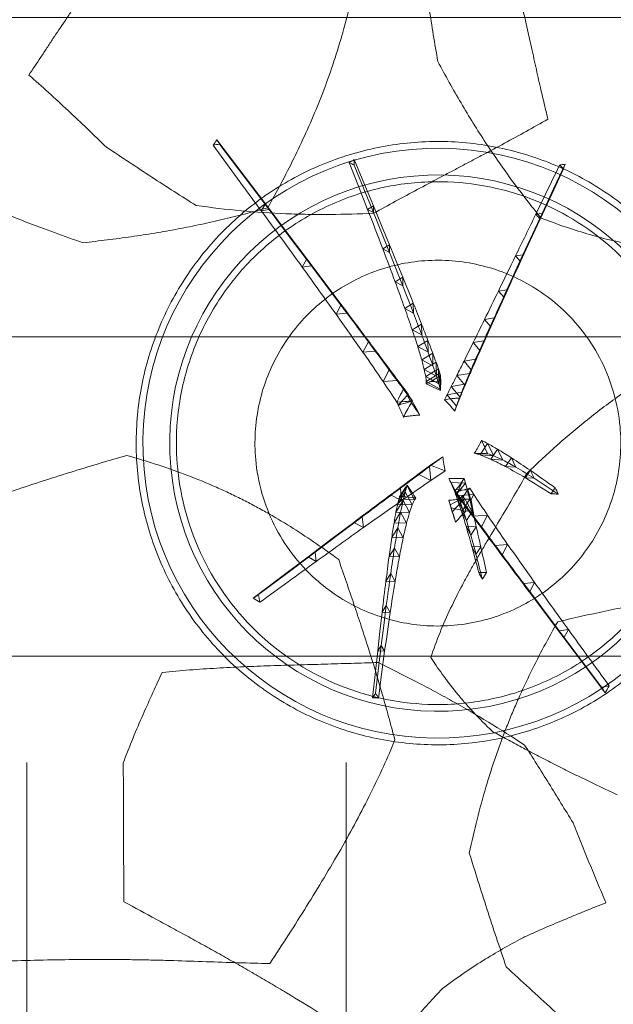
# Model space of a CAD drawing. Header units: millimetres. Extents: x 853417 to 929373, y -433185 to -369260.
# Tile 42 of 228: x 869029 to 869472, y -424711 to -423977. Entities that reach past the tile are written whole.
import ezdxf

# ---------------------------------------------------------------- set-up
doc = ezdxf.new("R2010")
doc.units = ezdxf.units.MM
doc.layers.add('I-FURN', color=7, linetype='Continuous', lineweight=9)
doc.layers.add('KOKO-FLOR-PATT', color=7, linetype='Continuous', lineweight=9)

# ---------------------------------------------------------------- blocks, each defined once
blk = doc.blocks.new('Furniture_Interior-Artwork-Decoration_Gotessons_Areca-Palm  - Default-V5-1 korrus_SA_kunstihanke plaan')
at = {"layer": 'I-FURN'}
for p, q in [((236.73, 142.26), (184.82, 109.84)), ((184.42, 115.66), (189.23, 112.21)), ((184.82, 109.84), (184.42, 115.66)), ((189.23, 112.21), (184.82, 109.84)), ((-79.73, 98.21), (-75.77, 104.02)), ((-75.77, 104.02), (-72.77, 98.48)), ((-72.77, 98.48), (-79.73, 98.21)), ((139.81, 89), (145.63, 85.04)), ((140.09, 82.04), (139.81, 89)), ((145.63, 85.04), (140.09, 82.04)), ((-57.73, 60.91), (-53.26, 67.74)), ((-53.26, 67.74), (-49.62, 61.06)), ((102.52, 67), (109.34, 62.53)), ((102.66, 58.89), (102.52, 67)), ((-181.67, 62.9), (-146.51, 55.5)), ((-49.62, 61.06), (-57.73, 60.91)), ((109.34, 62.53), (102.66, 58.89)), ((-151.04, 53.42), (-150.4, 58.55)), ((-146.51, 55.5), (-151.04, 53.42)), ((-150.4, 58.55), (-146.51, 55.5)), ((-122.6, 46.71), (-121.85, 52.67)), ((-121.85, 52.67), (-117.24, 49.11)), ((-117.24, 49.11), (-122.6, 46.71)), ((-99.98, 41.04), (-99.13, 47.83)), ((-99.13, 47.83), (-93.81, 43.75)), ((72.46, 49.58), (80.3, 44.6)), ((72.48, 40.33), (72.46, 49.58)), ((80.3, 44.6), (72.48, 40.33)), ((-93.81, 43.75), (-99.98, 41.04)), ((-82.01, 36.21), (-81.07, 43.82)), ((-75.04, 39.24), (-82.01, 36.21)), ((-81.07, 43.82), (-75.04, 39.24)), ((-68.02, 32.1), (-66.99, 40.53)), ((-66.99, 40.53), (-60.26, 35.45)), ((-57.43, 28.63), (-56.29, 37.88)), ((-56.29, 37.88), (-48.88, 32.29)), ((-40.31, 30.86), (-35.33, 38.7)), ((-35.33, 38.7), (-31.05, 30.88)), ((212.16, 43.61), (175.64, 32.42)), ((-60.26, 35.45), (-68.02, 32.1)), ((-48.88, 32.29), (-57.43, 28.63)), ((-49.65, 25.7), (-48.41, 35.77)), ((-40.33, 29.67), (-49.65, 25.7)), ((-48.41, 35.77), (-40.33, 29.67)), ((-44.15, 23.21), (-42.81, 34.1)), ((-42.81, 34.1), (-34.06, 27.51)), ((-40.55, 21.15), (-39.12, 32.86)), ((-31.05, 30.88), (-40.31, 30.86)), ((-39.12, 32.86), (-29.7, 25.77)), ((-37.01, 32.01), (-37.29, 29.79)), ((-36.11, 31.33), (-37.01, 32.01)), ((49.29, 26.15), (49.39, 36.53)), ((58.23, 31.04), (49.29, 26.15)), ((49.39, 36.53), (58.23, 31.04)), ((175.64, 32.42), (178.26, 36.59)), ((180.45, 31.97), (175.64, 32.42)), ((178.26, 36.59), (180.45, 31.97)), ((-34.06, 27.51), (-44.15, 23.21)), ((-29.7, 25.77), (-40.55, 21.15)), ((-29.7, 25.77), (-29.19, 25.52)), ((30.71, 26.51), (33.17, 27.73)), ((32.98, 16.22), (33.17, 27.73)), ((33.17, 27.73), (43, 21.71)), ((144.87, 23.13), (147.96, 27.94)), ((150.49, 22.65), (144.87, 23.13)), ((147.96, 27.94), (150.49, 22.65)), ((-39.32, 20.13), (-40.55, 21.15)), ((-27.26, 7.79), (-21.77, 16.62)), ((-15.8, 6.87), (-21.77, 16.62)), ((-21.77, 16.62), (-16.87, 7.69)), ((32.98, 16.22), (32.82, 16.12)), ((43, 21.71), (32.98, 16.22)), ((38.23, 18.78), (43, 21.71)), ((98.29, 9.48), (102.32, 15.56)), ((102.32, 15.56), (105.53, 8.92)), ((119.09, 15.49), (122.66, 20.95)), ((125.53, 14.97), (119.09, 15.49)), ((122.66, 20.95), (125.53, 14.97)), ((-21.14, -3.49), (-27.26, 7.79)), ((-16.87, 7.69), (-27.26, 7.79)), ((-16.87, 7.69), (-10.46, -2.85)), ((68.12, 1.15), (73.05, 8.49)), ((73.05, 8.49), (76.92, 0.5)), ((81.49, 4.76), (85.97, 11.47)), ((85.97, 11.47), (89.51, 4.16)), ((105.53, 8.92), (98.29, 9.48)), ((39.91, -5.33), (46.57, 4.5)), ((43.98, -4.62), (50.21, 4.6)), ((44.87, 4.75), (46.57, 4.5)), ((49.97, -6.55), (46.26, 1.1)), ((46.57, 4.5), (51.75, -6.18)), ((49.81, -3.38), (55.61, 5.21)), ((50.21, 4.6), (55.06, -5.41)), ((55.61, 5.21), (60.14, -4.13)), ((57.72, -1.51), (63.08, 6.46)), ((63.08, 6.46), (67.28, -2.21)), ((76.92, 0.5), (68.12, 1.15)), ((89.51, 4.16), (81.49, 4.76)), ((-46.64, -4.92), (-52.1, -6.07)), ((-52.1, -6.07), (-43.7, -15.47)), ((-49, -5.59), (-43.2, -4.26)), ((-44.93, -12.57), (-30.21, -6.98)), ((-38.93, -10.65), (-29.78, -6.91)), ((-38.93, -10.65), (-30.21, -6.98)), ((-35.61, -8.76), (-30.21, -6.98)), ((-30.21, -6.98), (-26.97, -5.73)), ((39.91, -5.33), (39.01, -5.44)), ((51.75, -6.18), (39.91, -5.33)), ((55.06, -5.41), (43.98, -4.62)), ((45.19, -6.2), (49.97, -6.55)), ((60.14, -4.13), (49.81, -3.38)), ((67.28, -2.21), (57.72, -1.51)), ((-59.47, -16.11), (-51.75, -12.94)), ((-51.75, -12.94), (-52.87, -21.25)), ((-51.13, -14.21), (-42.6, -10.72)), ((-43.84, -19.88), (-51.13, -14.21)), ((-50.39, -17.2), (-40.37, -11.71)), ((-44.93, -12.57), (-35.61, -8.76)), ((-36.97, -18.75), (-44.93, -12.57)), ((-43.7, -15.47), (-43.07, -13.55)), ((-40.37, -11.71), (-40.57, -23.22)), ((-40.37, -11.71), (-37.56, -10)), ((-36.59, -9.62), (-38.93, -10.65)), ((-31.68, -17.81), (-38.93, -10.65)), ((-38.93, -10.65), (-29.34, -16.03)), ((-35.61, -8.76), (-36.97, -18.75)), ((26.24, -16.33), (22.64, -14.62)), ((26.24, -16.33), (35.36, -10.04)), ((32.65, -19.58), (41.14, -13.72)), ((35.36, -10.04), (36.23, -21.09)), ((41.14, -13.72), (41.94, -24)), ((-85.19, -20.9), (-79.09, -18.38)), ((-79.97, -25.01), (-85.19, -20.9)), ((-79.09, -18.38), (-79.97, -25.01)), ((-70.6, -18.31), (-63.69, -15.47)), ((-64.69, -22.95), (-70.6, -18.31)), ((-65.62, -26.53), (-56.69, -21.63)), ((-63.69, -15.47), (-64.69, -22.95)), ((-52.87, -21.25), (-59.47, -16.11)), ((-56.69, -21.63), (-56.78, -32.02)), ((-50.39, -17.2), (-48.07, -18.62)), ((-40.57, -23.22), (-44.51, -20.8)), ((-35.55, -20.73), (-40.57, -23.22)), ((36.23, -21.09), (26.24, -16.33)), ((31.9, -19.05), (32.27, -19.2)), ((32.07, -16.64), (32.27, -19.2)), ((41.94, -24), (32.65, -19.58)), ((41.11, -24.03), (48.96, -18.59)), ((48.96, -18.59), (49.69, -28.11)), ((-56.78, -32.02), (-65.62, -26.53)), ((-11.56, -30.54), (-9.97, -26.38)), ((49.69, -28.11), (41.11, -24.03)), ((52, -29.91), (59.21, -24.91)), ((59.21, -24.91), (59.86, -33.65)), ((-87.69, -40.09), (-79.87, -35.82)), ((-79.87, -35.82), (-79.86, -45.07)), ((-13.13, -40.62), (-11.56, -30.54)), ((-11.56, -30.54), (-3.6, -36.95)), ((-11.27, -36.46), (-10.91, -34.1)), ((-6.67, -34.68), (-11.27, -36.46)), ((-11.16, -35.96), (-11.27, -36.46)), ((-6.67, -34.68), (-5.98, -34.52)), ((59.86, -33.65), (52, -29.91)), ((65.76, -37.5), (72.32, -32.92)), ((72.32, -32.92), (72.89, -40.88)), ((-79.86, -45.07), (-87.69, -40.09)), ((-16.86, -47.13), (-15.49, -38.25)), ((-8.46, -43.91), (-16.86, -47.13)), ((-15.49, -38.25), (-8.46, -43.91)), ((-3.6, -36.95), (-13.13, -40.62)), ((72.89, -40.88), (65.76, -37.5)), ((82.82, -47.04), (88.73, -42.89)), ((88.73, -42.89), (89.22, -50.07)), ((-23.05, -56.41), (-21.88, -48.73)), ((-21.88, -48.73), (-15.79, -53.65)), ((89.22, -50.07), (82.82, -47.04)), ((-116.74, -58.02), (-110.05, -54.38)), ((-109.91, -62.49), (-116.74, -58.02)), ((-110.05, -54.38), (-109.91, -62.49)), ((-15.79, -53.65), (-23.05, -56.41)), ((103.69, -58.84), (108.95, -55.11)), ((108.95, -55.11), (109.34, -61.51)), ((-32.47, -69.13), (-31.51, -62.68)), ((-31.51, -62.68), (-26.35, -66.84)), ((109.34, -61.51), (103.69, -58.84)), ((-26.35, -66.84), (-32.47, -69.13)), ((129.31, -73.46), (133.9, -70.15)), ((133.9, -70.15), (134.2, -75.76)), ((-153.02, -80.53), (-147.48, -77.53)), ((-147.2, -84.49), (-153.02, -80.53)), ((-147.48, -77.53), (-147.2, -84.49)), ((134.2, -75.76), (129.31, -73.46)), ((159.62, -90.88), (163.55, -87.99)), ((163.55, -87.99), (163.75, -92.81)), ((163.75, -92.81), (159.62, -90.88))]:
    blk.add_line(p, q, dxfattribs=at)
at = {"layer": 'I-FURN', "flags": 128}
for points in [[(-106.39, 142.81), (-105.52, 144.02), (-104.66, 145.22), (-103.8, 146.42), (-102.93, 147.63)], [(-75.77, 104.02), (-89.35, 125.83), (-102.93, 147.63)], [(-102.93, 147.63), (-102.34, 146.52), (-101.75, 145.42), (-101.16, 144.32), (-100.57, 143.22)], [(184.42, 115.66), (210.32, 131.31), (236.23, 146.95)], [(236.23, 146.95), (237.19, 146.22), (238.14, 145.49), (239.1, 144.76), (240.06, 144.03)], [(236.73, 142.26), (236.6, 143.44), (236.48, 144.61), (236.35, 145.78), (236.23, 146.95)], [(-100.57, 143.22), (-102.02, 143.12), (-103.48, 143.01), (-104.93, 142.91), (-106.39, 142.81)], [(-100.57, 143.22), (-86.67, 120.85), (-72.77, 98.48)], [(189.23, 112.21), (214.65, 128.12), (240.06, 144.03)], [(240.06, 144.03), (239.23, 143.59), (238.39, 143.15), (237.56, 142.7), (236.73, 142.26)], [(145.63, 85.04), (167.43, 98.62), (189.23, 112.21)], [(-53.26, 67.74), (-64.51, 85.88), (-75.77, 104.02)], [(184.82, 109.84), (162.45, 95.94), (140.09, 82.04)], [(-72.77, 98.48), (-61.19, 79.77), (-49.62, 61.06)], [(140.09, 82.04), (121.37, 70.47), (102.66, 58.89)], [(109.34, 62.53), (127.48, 73.79), (145.63, 85.04)], [(-185.38, 61.13), (-185.24, 62.21), (-185.1, 63.29), (-184.97, 64.36), (-184.83, 65.44)], [(-181.67, 62.9), (-182.6, 62.46), (-183.52, 62.02), (-184.45, 61.57), (-185.38, 61.13)], [(-151.04, 53.42), (-168.21, 57.27), (-185.38, 61.13)], [(-150.4, 58.55), (-167.61, 62), (-184.83, 65.44)], [(-184.83, 65.44), (-184.04, 64.81), (-183.25, 64.17), (-182.46, 63.54), (-181.67, 62.9)], [(-121.85, 52.67), (-136.12, 55.61), (-150.4, 58.55)], [(-146.51, 55.5), (-131.88, 52.3), (-117.24, 49.11)], [(178.26, 36.59), (196.28, 41.87), (214.3, 47.15)], [(212.16, 43.61), (212.7, 44.5), (213.23, 45.38), (213.77, 46.26), (214.3, 47.15)], [(214.3, 47.15), (214.77, 46.16), (215.23, 45.17), (215.7, 44.18), (216.16, 43.2)], [(180.45, 31.97), (198.3, 37.58), (216.16, 43.2)], [(216.16, 43.2), (215.16, 43.3), (214.16, 43.41), (213.16, 43.51), (212.16, 43.61)], [(-37.29, 29.79), (-37.8, 27.38), (-38.3, 24.96), (-38.81, 22.54), (-39.32, 20.13)], [(-36.11, 31.33), (-36.41, 30.95), (-36.7, 30.56), (-36.99, 30.18), (-37.29, 29.79)], [(-31.49, 27.45), (-32.65, 28.42), (-33.8, 29.39), (-34.96, 30.36), (-36.11, 31.33)], [(175.64, 32.42), (160.25, 27.78), (144.87, 23.13)], [(150.49, 22.65), (165.47, 27.31), (180.45, 31.97)], [(-39.32, 20.13), (-37.56, 21.07), (-35.8, 22.01), (-34.03, 22.95), (-32.27, 23.89)], [(-32.27, 23.89), (-31.5, 24.3), (-30.73, 24.71), (-29.96, 25.12), (-29.19, 25.52)], [(-29.19, 25.52), (-29.76, 26), (-30.34, 26.48), (-30.91, 26.97), (-31.49, 27.45)], [(26.53, 20.68), (25.31, 21.45), (24.1, 22.21), (22.88, 22.98), (21.67, 23.74)], [(21.67, 23.74), (21.75, 23.04), (21.83, 22.33), (21.91, 21.63), (22, 20.93)], [(32.01, 25.63), (31.68, 25.85), (31.36, 26.07), (31.03, 26.29), (30.71, 26.51)], [(30.71, 26.51), (30.87, 26.12), (31.02, 25.74), (31.18, 25.36), (31.34, 24.98)], [(31.34, 24.98), (31.71, 22.73), (32.09, 20.51), (32.46, 18.31), (32.82, 16.12)], [(38.23, 18.78), (36.68, 20.49), (35.12, 22.2), (33.57, 23.92), (32.01, 25.63)], [(32.98, 16.22), (33.03, 19.1), (33.08, 21.98), (33.12, 24.85), (33.17, 27.73)], [(33.17, 27.73), (35.63, 26.23), (38.08, 24.72), (40.54, 23.22), (43, 21.71)], [(22, 20.93), (22.02, 20.22), (22.04, 19.52), (22.06, 18.81), (22.09, 18.11)], [(32.98, 16.22), (27.53, 13.89), (22.07, 11.56)], [(31.61, 16.97), (30.34, 17.9), (29.06, 18.83), (27.8, 19.76), (26.53, 20.68)], [(26.53, 14.04), (27.8, 14.77), (29.07, 15.5), (30.34, 16.23), (31.61, 16.97)], [(31.61, 16.97), (35.41, 18.55), (39.2, 20.13), (43, 21.71)], [(32.82, 16.12), (34.17, 16.79), (35.53, 17.45), (36.88, 18.12), (38.23, 18.78)], [(43, 21.71), (40.49, 20.34), (37.99, 18.97), (35.48, 17.59), (32.98, 16.22)], [(22.07, 11.56), (22.51, 11.81), (22.94, 12.05), (23.38, 12.29), (23.81, 12.53)], [(23.81, 12.53), (24.49, 12.91), (25.17, 13.29), (25.85, 13.66), (26.53, 14.04)], [(-16.09, 6.36), (-17.35, 3.91), (-18.61, 1.45), (-19.87, -1.02), (-21.14, -3.49)], [(-15.87, 6.75), (-15.93, 6.77), (-15.99, 6.8), (-16.04, 6.82), (-16.1, 6.85)], [(-16.1, 6.85), (-16.1, 6.72), (-16.1, 6.6), (-16.1, 6.48), (-16.09, 6.36)], [(-15.84, 6.81), (-15.96, 6.58), (-16.09, 6.36)], [(-15.69, 6.67), (-15.71, 6.72), (-15.74, 6.77), (-15.77, 6.82), (-15.8, 6.87)], [(-10.46, -2.85), (-11.77, -0.47), (-13.07, 1.91), (-14.38, 4.29), (-15.69, 6.67)], [(44.87, 4.75), (43.41, 2.2), (41.94, -0.35), (40.47, -2.89), (39.01, -5.44)], [(45.07, 4.23), (45.02, 4.36), (44.97, 4.49), (44.92, 4.62), (44.87, 4.75)], [(46.26, 1.1), (45.96, 1.88), (45.67, 2.67), (45.37, 3.45), (45.07, 4.23)], [(45.19, -6.2), (45.46, -4.38), (45.73, -2.55), (46, -0.73), (46.26, 1.1)], [(-59.82, -7.86), (-57.11, -7.29), (-54.41, -6.72), (-51.71, -6.15), (-49, -5.59)], [(-49, -5.59), (-49.86, -8.23), (-50.71, -10.88), (-51.57, -13.53), (-52.43, -16.18)], [(-43.2, -4.26), (-44.06, -4.42), (-44.92, -4.59), (-45.78, -4.75), (-46.64, -4.92)], [(-46.64, -4.92), (-46.59, -5.05), (-46.53, -5.18), (-46.48, -5.31), (-46.42, -5.45)], [(-46.42, -5.45), (-45.58, -7.47), (-44.75, -9.5), (-43.91, -11.52), (-43.07, -13.55)], [(-43.14, -8.6), (-43.15, -7.5), (-43.17, -6.41), (-43.18, -5.33), (-43.2, -4.26)], [(-30.21, -6.98), (-30.95, -12.4), (-31.68, -17.81)], [(-29.32, -6.71), (-29.43, -6.76), (-29.55, -6.81), (-29.67, -6.86), (-29.78, -6.91)], [(-26.97, -5.73), (-27.56, -5.98), (-28.15, -6.22), (-28.73, -6.47), (-29.32, -6.71)], [(-27.58, -10.97), (-27.43, -9.66), (-27.28, -8.35), (-27.12, -7.04), (-26.97, -5.73)], [(-21.14, -3.49), (-19.85, -3.35), (-18.56, -3.21), (-17.28, -3.07), (-16, -2.93)], [(-16, -2.93), (-14.62, -2.91), (-13.23, -2.89), (-11.84, -2.87), (-10.46, -2.85)], [(39.01, -5.44), (39.02, -5.44), (39.04, -5.45), (39.06, -5.45), (39.08, -5.45)], [(39.08, -5.45), (40.6, -5.64), (42.13, -5.83), (43.66, -6.01), (45.19, -6.2)], [(-52.43, -16.18), (-54.27, -14.1), (-56.12, -12.02), (-57.97, -9.94), (-59.82, -7.86)], [(-51.75, -12.94), (-47.18, -11.83), (-42.6, -10.72)], [(-38.93, -10.65), (-41.93, -11.61), (-44.93, -12.57)], [(-42.6, -10.72), (-43.22, -15.3), (-43.84, -19.88)], [(-43.07, -13.55), (-43.09, -12.3), (-43.1, -11.05), (-43.12, -9.82), (-43.14, -8.6)], [(-40.32, -11.32), (-40.91, -11.61), (-41.51, -11.9), (-42.1, -12.18), (-42.7, -12.47)], [(-42.7, -12.47), (-42.18, -13.08), (-41.65, -13.68), (-41.13, -14.28), (-40.61, -14.88)], [(-37.56, -10), (-38.24, -10.32), (-38.94, -10.66), (-39.62, -10.99), (-40.32, -11.32)], [(-36.66, -14.84), (-36.88, -13.62), (-37.11, -12.41), (-37.34, -11.2), (-37.56, -10)], [(-34.77, -8.91), (-35.23, -9.08), (-35.68, -9.26), (-36.13, -9.44), (-36.59, -9.62)], [(-36.59, -9.62), (-35.72, -10.45), (-34.85, -11.28), (-33.99, -12.11), (-33.12, -12.94)], [(-33.12, -12.94), (-32.18, -13.71), (-31.23, -14.49), (-30.28, -15.26), (-29.34, -16.03)], [(-28.08, -17.12), (-27.95, -15.57), (-27.83, -14.03), (-27.7, -12.5), (-27.58, -10.97)], [(22.64, -14.62), (23.26, -14.91), (23.88, -15.21), (24.5, -15.5), (25.12, -15.8)], [(28.54, -10.43), (28.32, -10.59), (28.1, -10.75), (27.89, -10.91), (27.67, -11.08)], [(31.83, -7.71), (31, -8.39), (30.18, -9.07), (29.36, -9.75), (28.54, -10.43)], [(32.13, -12.93), (32.05, -11.62), (31.98, -10.32), (31.9, -9.01), (31.83, -7.71)], [(32.15, -16.03), (32.14, -15.25), (32.14, -14.48), (32.13, -13.7), (32.13, -12.93)], [(-104, -23.92), (-102.68, -23.38), (-101.36, -22.83), (-100.04, -22.28), (-98.72, -21.73)], [(-98.72, -21.73), (-98.91, -23.18), (-99.1, -24.63), (-99.29, -26.08), (-99.47, -27.53)], [(-52.29, -20.44), (-53.18, -20.82), (-54.07, -21.2), (-54.96, -21.59), (-55.85, -21.97)], [(-55.85, -21.97), (-53.04, -21.69), (-50.22, -21.42), (-47.41, -21.15), (-44.59, -20.87)], [(-43.84, -19.88), (-48.35, -20.57), (-52.87, -21.25)], [(-48.14, -18.66), (-49.18, -19.1), (-50.22, -19.55), (-51.26, -20), (-52.29, -20.44)], [(-48.07, -18.62), (-48.09, -18.63), (-48.11, -18.64), (-48.12, -18.65), (-48.14, -18.66)], [(-44.06, -16.61), (-45.07, -17.11), (-46.07, -17.62), (-47.07, -18.12), (-48.07, -18.62)], [(-44.59, -20.87), (-44.57, -20.85), (-44.55, -20.84), (-44.53, -20.82), (-44.51, -20.8)], [(-44.51, -20.8), (-42.6, -20.41), (-40.69, -20.02), (-38.77, -19.63), (-36.84, -19.24)], [(-40.61, -14.88), (-41.48, -15.31), (-42.34, -15.75), (-43.2, -16.18), (-44.06, -16.61)], [(-31.68, -17.81), (-34.33, -18.28), (-36.97, -18.75)], [(-36.84, -19.24), (-36.52, -19.61), (-36.2, -19.99), (-35.87, -20.36), (-35.55, -20.73)], [(-35.55, -20.73), (-35.83, -19.25), (-36.11, -17.77), (-36.38, -16.3), (-36.66, -14.84)], [(-28.08, -17.12), (-29.88, -17.47), (-31.68, -17.81)], [(-29.34, -16.03), (-29.02, -16.3), (-28.71, -16.57), (-28.39, -16.85), (-28.08, -17.12)], [(25.12, -15.8), (26.42, -16.42), (27.74, -17.04), (29.06, -17.67), (30.38, -18.3)], [(30.38, -18.3), (30.45, -18.34), (30.52, -18.37), (30.59, -18.4), (30.66, -18.44)], [(30.66, -18.44), (30.97, -18.59), (31.28, -18.74), (31.59, -18.9), (31.9, -19.05)], [(31.9, -19.05), (31.94, -18.45), (31.98, -17.84), (32.02, -17.24), (32.07, -16.64)], [(32.07, -16.64), (32.09, -16.48), (32.11, -16.33), (32.13, -16.18), (32.15, -16.03)], [(-99.47, -27.53), (-100.61, -26.63), (-101.74, -25.73), (-102.87, -24.82), (-104, -23.92)], [(-10.25, -28.31), (-10.41, -29.67), (-10.57, -31.04), (-10.74, -32.43), (-10.9, -33.83)], [(-9.97, -26.38), (-10.04, -26.86), (-10.11, -27.34), (-10.18, -27.82), (-10.25, -28.31)], [(-6.82, -28.78), (-7.61, -28.18), (-8.4, -27.58), (-9.19, -26.98), (-9.97, -26.38)], [(-0.93, -32.82), (-2.41, -31.8), (-3.89, -30.79), (-5.36, -29.78), (-6.82, -28.78)], [(-10.91, -34.1), (-10.97, -34.57), (-11.04, -35.03), (-11.1, -35.49), (-11.16, -35.96)], [(-11.16, -35.96), (-10.04, -35.64), (-8.92, -35.32), (-7.79, -35), (-6.67, -34.68)], [(-10.9, -33.83), (-10.91, -33.9), (-10.91, -33.97), (-10.91, -34.03), (-10.91, -34.1)], [(-5.98, -34.52), (-4.71, -34.09), (-3.44, -33.67), (-2.18, -33.24), (-0.93, -32.82)], [(-116.74, -58.02), (-134.88, -69.27), (-153.02, -80.53)], [(-147.48, -77.53), (-128.77, -65.96), (-110.05, -54.38)], [(-153.02, -80.53), (-174.82, -94.11), (-196.62, -107.7)], [(-192.21, -105.33), (-169.85, -91.43), (-147.48, -77.53)], [(-45.9, -86.01), (-45.72, -84.7), (-45.53, -83.39), (-45.34, -82.08), (-45.16, -80.77)], [(-45.16, -80.77), (-44.1, -81.62), (-43.05, -82.48), (-41.99, -83.33), (-40.94, -84.19)], [(159.62, -90.88), (144.46, -82.17), (129.31, -73.46)], [(134.2, -75.76), (148.98, -84.29), (163.75, -92.81)], [(-40.94, -84.19), (-42.18, -84.64), (-43.42, -85.1), (-44.66, -85.55), (-45.9, -86.01)], [(195.32, -111.5), (177.47, -101.19), (159.62, -90.88)], [(163.75, -92.81), (181.23, -102.94), (198.7, -113.07)], [(-196.62, -107.7), (-195.52, -107.1), (-194.42, -106.51), (-193.32, -105.92), (-192.21, -105.33)], [(-191.81, -111.15), (-193.01, -110.28), (-194.22, -109.42), (-195.42, -108.56), (-196.62, -107.7)], [(-192.21, -105.33), (-192.11, -106.78), (-192.01, -108.24), (-191.91, -109.69), (-191.81, -111.15)], [(195.32, -111.5), (196.14, -110.88), (196.96, -110.27), (197.78, -109.65), (198.6, -109.03)], [(198.6, -109.03), (198.63, -110.04), (198.65, -111.05), (198.68, -112.06), (198.7, -113.07)], [(198.7, -113.07), (197.86, -112.68), (197.01, -112.28), (196.17, -111.89), (195.32, -111.5)]]:
    blk.add_lwpolyline(points, dxfattribs=at)
at = {"layer": 'I-FURN'}
for points, knots in [([(-355.89, 356.71), (-356.92, 339.24), (-358.62, 313.54), (-361.14, 284.16), (-362.75, 267.55), (-364.01, 255.22), (-365.37, 242.96), (-367.34, 226.66), (-369.85, 206.57), (-372.67, 182.97), (-374.52, 167.31), (-375.42, 159.46)], [0, 0, 0, 0, 0.25, 0.375, 0.4375, 0.5, 0.5625, 0.625, 0.75, 0.875, 1, 1, 1, 1]), ([(213.85, 333.61), (206.24, 319.61), (195.25, 298.6), (181.83, 270.81), (175.55, 257.07), (172.54, 250.23)], [0, 0, 0, 0, 0.5, 0.75, 1, 1, 1, 1]), ([(326.18, 258.97), (323.97, 260.66), (319.59, 264.06), (310.9, 270.94), (304.73, 275.97), (300.7, 279.29)], [0, 0, 0, 0, 0.25, 0.5, 1, 1, 1, 1]), ([(-450.99, 80.02), (-438.72, 95.99), (-420.73, 118.8), (-400.95, 145.31), (-389.96, 160.52), (-381.87, 171.89), (-373.84, 183.32), (-365.87, 194.87), (-358, 206.45), (-350.27, 217.95), (-342.65, 229.38), (-332.51, 244.64), (-324.89, 256.09), (-319.74, 263.74)], [0, 0, 0, 0, 0.25, 0.375, 0.4375, 0.5, 0.5625, 0.625, 0.6875, 0.75, 0.8125, 0.875, 1, 1, 1, 1]), ([(-319.74, 263.74), (-310.79, 263.02), (-297.58, 261.94), (-280.19, 260.43), (-267.28, 259.3), (-254.3, 258.17), (-241.46, 257.05), (-228.98, 256.02), (-220.77, 255.38), (-216.69, 255.07)], [0, 0, 0, 0, 0.25, 0.375, 0.5, 0.625, 0.75, 0.875, 1, 1, 1, 1]), ([(351.77, 238.52), (349.48, 240.24), (345, 243.68), (336.33, 250.53), (330.16, 255.61), (326.18, 258.97)], [0, 0, 0, 0, 0.25, 0.5, 1, 1, 1, 1]), ([(172.54, 250.23), (172.65, 244.13), (172.96, 232), (173.73, 214.08), (174.86, 196.21), (176.36, 178.62), (178.26, 161.39), (181.33, 138.66), (184.14, 121.87), (186.18, 110.52)], [0, 0, 0, 0, 0.125, 0.25, 0.375, 0.5, 0.625, 0.75, 1, 1, 1, 1]), ([(-79.96, 81.4), (-75.44, 86.51), (-66.56, 96.84), (-53.69, 112.91), (-43.29, 127.1), (-35.23, 139), (-29.36, 148.15), (-23.63, 157.58), (-16.16, 170.61), (-7.27, 187.62), (2.53, 209.07), (8.62, 224.19), (11.56, 231.95)], [0, 0, 0, 0, 0.125, 0.25, 0.375, 0.4375, 0.5, 0.5625, 0.625, 0.75, 0.875, 1, 1, 1, 1]), ([(-151.93, 220), (-151.86, 213.12), (-151.89, 199.47), (-152.37, 179.24), (-153.05, 162.43), (-153.7, 149.02), (-154.23, 139.04), (-154.81, 129.05), (-155.63, 115.65), (-156.65, 98.99), (-157.82, 79.18), (-158.6, 65.76), (-158.99, 58.95)], [0, 0, 0, 0, 0.125, 0.25, 0.375, 0.4375, 0.5, 0.5625, 0.625, 0.75, 0.875, 1, 1, 1, 1]), ([(192.66, 163.74), (190.09, 152.7), (185.48, 130.73), (181.1, 102.98), (178.53, 81.18), (176.49, 59.45), (175.52, 43.26), (175.07, 32.36)], [0, 0, 0, 0, 0.25, 0.5, 0.625, 0.75, 1, 1, 1, 1]), ([(-217.59, 51.76), (-211.69, 52.73), (-199.94, 54.76), (-176.76, 59.09), (-153.39, 63.98), (-130.98, 69.05), (-108.61, 74.38), (-91.59, 78.59), (-79.96, 81.4)], [0, 0, 0, 0, 0.125, 0.25, 0.5, 0.625, 0.75, 1, 1, 1, 1]), ([(-158.99, 58.95), (-164.34, 50.14), (-172.4, 37.13), (-183.58, 19.85), (-195.1, 2.65), (-210.49, -19.06), (-223.42, -35.93), (-230.09, -44.35)], [0, 0, 0, 0, 0.25, 0.375, 0.5, 0.75, 1, 1, 1, 1]), ([(175.07, 32.36), (177.6, 26.61), (182.54, 15.24), (189.74, -1.54), (195.7, -15.68), (200.46, -27.06), (204, -35.53), (207.54, -43.98), (212.31, -55.31), (218.32, -69.46), (225.68, -86.35), (230.78, -97.65), (233.38, -103.31)], [0, 0, 0, 0, 0.125, 0.25, 0.375, 0.4375, 0.5, 0.5625, 0.625, 0.75, 0.875, 1, 1, 1, 1]), ([(-218.07, -21.61), (-212.65, -16.82), (-204.63, -10.12), (-194.06, -2.3), (-183.8, 4.83), (-171.57, 12.42), (-162.97, 17.37), (-158.88, 19.55)], [0, 0, 0, 0, 0.25, 0.375, 0.5, 0.75, 1, 1, 1, 1]), ([(-158.88, 19.55), (-146.42, 14.19), (-128.92, 5.08), (-109.69, -6.92), (-98.95, -14.04), (-91.05, -19.46), (-83.2, -24.98), (-72.75, -32.48), (-59.82, -41.88), (-44.39, -52.96), (-33.84, -60.39), (-28.46, -64.11)], [0, 0, 0, 0, 0.25, 0.375, 0.4375, 0.5, 0.5625, 0.625, 0.75, 0.875, 1, 1, 1, 1]), ([(-393.6, -15.83), (-378.65, -12.2), (-356.5, -7), (-327.68, -0.6), (-313.64, 2.46), (-306.7, 3.95)], [0, 0, 0, 0, 0.5, 0.75, 1, 1, 1, 1]), ([(-306.7, 3.95), (-298.33, 1.36), (-281.97, -4), (-258.65, -12.62), (-240.07, -20.47), (-225.76, -27.09), (-215.36, -32.17), (-205.23, -37.36), (-192.02, -44.52), (-176.16, -53.75), (-158.09, -65.19), (-146.42, -73.11), (-140.63, -77.13)], [0, 0, 0, 0, 0.125, 0.25, 0.375, 0.4375, 0.5, 0.5625, 0.625, 0.75, 0.875, 1, 1, 1, 1]), ([(-273.13, -109.87), (-268.47, -101.75), (-261.55, -89.94), (-252.25, -74.74), (-245.31, -63.62), (-238.28, -52.59), (-231.31, -41.84), (-224.61, -31.55), (-220.23, -24.88), (-218.07, -21.61)], [0, 0, 0, 0, 0.25, 0.375, 0.5, 0.625, 0.75, 0.875, 1, 1, 1, 1]), ([(283.5, -25.43), (272.54, -30.07), (256.41, -37.23), (235.26, -47.55), (219.7, -55.62), (204.42, -64.09), (184.42, -75.88), (169.98, -85.16), (160.36, -91.66)], [0, 0, 0, 0, 0.25, 0.375, 0.5, 0.625, 0.75, 1, 1, 1, 1]), ([(-28.46, -64.11), (-21.91, -72.18), (-12.42, -84.32), (-0.25, -101.18), (8.58, -114.18), (17.13, -127.65), (25.35, -141.54), (33.14, -155.66), (38.11, -165.32), (40.55, -170.21)], [0, 0, 0, 0, 0.25, 0.375, 0.5, 0.625, 0.75, 0.875, 1, 1, 1, 1]), ([(-140.63, -77.13), (-139.01, -89.32), (-136.61, -107.18), (-133.81, -131.01), (-132.03, -148.98), (-130.59, -167.38), (-129.51, -186.02), (-128.87, -204.65), (-128.7, -217.25), (-128.68, -223.6)], [0, 0, 0, 0, 0.25, 0.375, 0.5, 0.625, 0.75, 0.875, 1, 1, 1, 1]), ([(233.38, -103.31), (237.63, -102.68), (246.5, -101.39), (258.55, -99.66), (268.89, -98.28), (277.01, -97.27), (285.47, -96.21), (294.23, -95.06), (303.33, -93.83), (312.83, -92.56), (322.65, -91.2), (336.04, -89.17), (353.38, -86.23), (368.01, -83.44), (375.56, -81.93)], [0, 0, 0, 0, 0.125, 0.25, 0.3125, 0.375, 0.4375, 0.5, 0.5625, 0.625, 0.6875, 0.75, 0.875, 1, 1, 1, 1]), ([(160.36, -91.66), (157.69, -97.04), (152.55, -107.89), (145.5, -124.59), (140.17, -139.12), (136.29, -151.13), (133.63, -160.27), (131.2, -169.59), (128.23, -182.33), (125.14, -198.64), (122.43, -218.57), (121.17, -232.22), (120.67, -239.12)], [0, 0, 0, 0, 0.125, 0.25, 0.375, 0.4375, 0.5, 0.5625, 0.625, 0.75, 0.875, 1, 1, 1, 1])]:
    blk.add_open_spline(points, degree=3, knots=knots, dxfattribs=at)
for points in [[(11.56, 231.95), (10.21, 239.01), (7.37, 253.31), (2.78, 275.36), (-2.21, 297.83), (-5.79, 313), (-7.65, 320.64)], [(300.7, 279.29), (295.95, 274.74), (286.38, 265.75), (271.72, 252.49), (256.83, 239.37), (246.83, 230.63), (241.8, 226.25)], [(-216.69, 255.07), (-210.5, 252.05), (-198.51, 246.03), (-181.77, 237.02), (-166.14, 228.22), (-156.54, 222.71), (-151.93, 220)], [(241.8, 226.25), (237.6, 221), (229.2, 210.52), (216.71, 194.81), (204.46, 179.18), (196.54, 168.88), (192.66, 163.74)], [(-375.42, 159.46), (-362.05, 148.86), (-335.23, 128.06), (-295.24, 98.69), (-255.58, 72.62), (-230.12, 58.12), (-217.59, 51.76)], [(-79.73, 98.21), (-88.62, 113.08), (-97.5, 127.95), (-106.39, 142.81)], [(139.81, 89), (154.68, 97.89), (169.55, 106.77), (184.42, 115.66)], [(186.18, 110.52), (191.91, 106.66), (203.41, 99.05), (220.98, 88), (239.25, 77.21), (258.17, 66.94), (277.8, 57.29), (298.26, 48.3), (319.4, 40.19), (334.05, 35.25), (341.5, 32.9)], [(-57.73, 60.91), (-65.06, 73.34), (-72.4, 85.78), (-79.73, 98.21)], [(102.52, 67), (114.95, 74.34), (127.38, 81.67), (139.81, 89)], [(-405.54, 33), (-408.89, 36.81), (-415.8, 44.48), (-426.86, 56.22), (-438.57, 68.09), (-446.79, 76.03), (-450.99, 80.02)], [(-35.33, 38.7), (-41.31, 48.38), (-47.28, 58.06), (-53.26, 67.74)], [(72.46, 49.58), (82.48, 55.39), (92.5, 61.2), (102.52, 67)], [(-40.31, 30.86), (-46.11, 40.88), (-51.92, 50.89), (-57.73, 60.91)], [(-49.62, 61.06), (-43.43, 51), (-37.24, 40.94), (-31.05, 30.88)], [(102.66, 58.89), (92.6, 52.71), (82.54, 46.52), (72.48, 40.33)], [(80.3, 44.6), (89.98, 50.58), (99.66, 56.56), (109.34, 62.53)], [(-122.6, 46.71), (-132.08, 48.94), (-141.56, 51.18), (-151.04, 53.42)], [(-99.13, 47.83), (-106.71, 49.44), (-114.28, 51.06), (-121.85, 52.67)], [(-99.98, 41.04), (-107.52, 42.93), (-115.06, 44.82), (-122.6, 46.71)], [(-117.24, 49.11), (-109.43, 47.32), (-101.62, 45.54), (-93.81, 43.75)], [(-81.07, 43.82), (-87.09, 45.15), (-93.11, 46.49), (-99.13, 47.83)], [(49.39, 36.53), (57.08, 40.88), (64.77, 45.23), (72.46, 49.58)], [(58.23, 31.04), (65.58, 35.56), (72.94, 40.08), (80.3, 44.6)], [(-82.01, 36.21), (-88, 37.82), (-93.99, 39.43), (-99.98, 41.04)], [(-93.81, 43.75), (-87.55, 42.25), (-81.3, 40.74), (-75.04, 39.24)], [(-66.99, 40.53), (-71.68, 41.63), (-76.37, 42.72), (-81.07, 43.82)], [(-75.04, 39.24), (-70.12, 37.97), (-65.19, 36.71), (-60.26, 35.45)], [(-56.29, 37.88), (-59.86, 38.76), (-63.42, 39.65), (-66.99, 40.53)], [(-48.41, 35.77), (-51.04, 36.47), (-53.66, 37.17), (-56.29, 37.88)], [(-21.77, 16.62), (-26.29, 23.98), (-30.81, 31.34), (-35.33, 38.7)], [(72.48, 40.33), (64.75, 35.6), (57.02, 30.87), (49.29, 26.15)], [(-373.4, -29.53), (-375.5, -24.48), (-379.94, -14.35), (-387.39, 1.09), (-395.8, 16.82), (-402.15, 27.55), (-405.54, 33)], [(-68.02, 32.1), (-72.68, 33.47), (-77.35, 34.84), (-82.01, 36.21)], [(-57.43, 28.63), (-60.96, 29.79), (-64.49, 30.95), (-68.02, 32.1)], [(-60.26, 35.45), (-56.47, 34.39), (-52.68, 33.34), (-48.88, 32.29)], [(-48.88, 32.29), (-46.03, 31.42), (-43.18, 30.54), (-40.33, 29.67)], [(-42.81, 34.1), (-44.68, 34.66), (-46.54, 35.21), (-48.41, 35.77)], [(-39.12, 32.86), (-40.35, 33.28), (-41.58, 33.69), (-42.81, 34.1)], [(-40.33, 29.67), (-38.24, 28.95), (-36.15, 28.23), (-34.06, 27.51)], [(-27.26, 7.79), (-31.61, 15.48), (-35.96, 23.17), (-40.31, 30.86)], [(-37.01, 32.01), (-37.72, 32.29), (-38.42, 32.58), (-39.12, 32.86)], [(-31.05, 30.88), (-26.33, 23.15), (-21.6, 15.42), (-16.87, 7.69)], [(33.17, 27.73), (38.58, 30.67), (43.99, 33.6), (49.39, 36.53)], [(43, 21.71), (48.07, 24.82), (53.15, 27.93), (58.23, 31.04)], [(147.96, 27.94), (158.06, 30.82), (168.16, 33.71), (178.26, 36.59)], [(-49.65, 25.7), (-52.24, 26.67), (-54.83, 27.65), (-57.43, 28.63)], [(-44.15, 23.21), (-45.98, 24.04), (-47.81, 24.87), (-49.65, 25.7)], [(-40.55, 21.15), (-41.75, 21.84), (-42.95, 22.53), (-44.15, 23.21)], [(-34.06, 27.51), (-32.6, 26.93), (-31.15, 26.35), (-29.7, 25.77)], [(21.67, 23.74), (25.5, 25.07), (29.34, 26.4), (33.17, 27.73)], [(49.29, 26.15), (43.85, 22.84), (38.42, 19.53), (32.98, 16.22)], [(144.87, 23.13), (136.27, 20.59), (127.68, 18.04), (119.09, 15.49)], [(122.66, 20.95), (131.09, 23.28), (139.53, 25.61), (147.96, 27.94)], [(125.53, 14.97), (133.85, 17.53), (142.17, 20.09), (150.49, 22.65)], [(22.09, 18.11), (22.09, 17.02), (22.08, 14.83), (22.08, 12.65), (22.07, 11.56)], [(85.97, 11.47), (91.42, 12.84), (96.87, 14.2), (102.32, 15.56)], [(119.09, 15.49), (112.16, 13.49), (105.22, 11.48), (98.29, 9.48)], [(102.32, 15.56), (109.1, 17.36), (115.88, 19.15), (122.66, 20.95)], [(105.53, 8.92), (112.19, 10.94), (118.86, 12.95), (125.53, 14.97)], [(63.08, 6.46), (66.41, 7.13), (69.73, 7.81), (73.05, 8.49)], [(73.05, 8.49), (77.36, 9.49), (81.67, 10.48), (85.97, 11.47)], [(98.29, 9.48), (92.69, 7.9), (87.09, 6.33), (81.49, 4.76)], [(89.51, 4.16), (94.85, 5.74), (100.19, 7.33), (105.53, 8.92)], [(46.57, 4.5), (47.78, 4.53), (48.99, 4.57), (50.21, 4.6)], [(50.21, 4.6), (52.01, 4.8), (53.81, 5), (55.61, 5.21)], [(55.61, 5.21), (58.1, 5.62), (60.59, 6.04), (63.08, 6.46)], [(68.12, 1.15), (64.65, 0.26), (61.18, -0.62), (57.72, -1.51)], [(67.28, -2.21), (70.49, -1.3), (73.71, -0.4), (76.92, 0.5)], [(81.49, 4.76), (77.03, 3.56), (72.58, 2.35), (68.12, 1.15)], [(76.92, 0.5), (81.12, 1.72), (85.31, 2.94), (89.51, 4.16)], [(-52.1, -6.07), (-54.67, -6.67), (-57.24, -7.26), (-59.82, -7.86)], [(-29.78, -6.91), (-30.2, -7.07), (-31.03, -7.4), (-32.28, -7.9), (-33.52, -8.4), (-34.36, -8.74), (-34.77, -8.91)], [(43.98, -4.62), (42.62, -4.85), (41.26, -5.09), (39.91, -5.33)], [(49.81, -3.38), (47.87, -3.79), (45.92, -4.2), (43.98, -4.62)], [(57.72, -1.51), (55.08, -2.13), (52.45, -2.76), (49.81, -3.38)], [(49.97, -6.55), (50.57, -6.43), (51.16, -6.3), (51.75, -6.18)], [(51.75, -6.18), (52.85, -5.93), (53.96, -5.67), (55.06, -5.41)], [(55.06, -5.41), (56.76, -4.99), (58.45, -4.56), (60.14, -4.13)], [(60.14, -4.13), (62.52, -3.49), (64.9, -2.85), (67.28, -2.21)], [(-63.69, -15.47), (-59.71, -14.63), (-55.73, -13.78), (-51.75, -12.94)], [(-51.13, -14.21), (-53.91, -14.85), (-56.69, -15.48), (-59.47, -16.11)], [(-56.69, -21.63), (-51.25, -18.33), (-45.81, -15.02), (-40.37, -11.71)], [(-44.93, -12.57), (-47, -13.12), (-49.06, -13.67), (-51.13, -14.21)], [(-42.7, -12.47), (-45.26, -14.05), (-47.83, -15.62), (-50.39, -17.2)], [(-42.6, -10.72), (-40.27, -10.07), (-37.94, -9.41), (-35.61, -8.76)], [(27.67, -11.08), (26.83, -11.67), (25.15, -12.85), (23.48, -14.03), (22.64, -14.62)], [(31.83, -7.71), (33.01, -8.48), (34.19, -9.26), (35.36, -10.04)], [(35.36, -10.04), (37.29, -11.26), (39.22, -12.49), (41.14, -13.72)], [(41.14, -13.72), (43.75, -15.34), (46.35, -16.97), (48.96, -18.59)], [(-463.6, -79.58), (-457.72, -74.2), (-446.01, -63.48), (-428.47, -47.51), (-410.99, -31.62), (-399.4, -21.1), (-393.6, -15.83)], [(-85.19, -20.9), (-91.46, -21.91), (-97.73, -22.91), (-104, -23.92)], [(-98.72, -21.73), (-92.18, -20.61), (-85.63, -19.5), (-79.09, -18.38)], [(-70.6, -18.31), (-75.47, -19.17), (-80.33, -20.04), (-85.19, -20.9)], [(-79.87, -35.82), (-72.14, -31.09), (-64.41, -26.36), (-56.69, -21.63)], [(-79.09, -18.38), (-73.96, -17.41), (-68.82, -16.44), (-63.69, -15.47)], [(-59.47, -16.11), (-63.18, -16.84), (-66.89, -17.58), (-70.6, -18.31)], [(-50.39, -17.2), (-55.47, -20.31), (-60.54, -23.42), (-65.62, -26.53)], [(-52.87, -21.25), (-56.81, -21.82), (-60.75, -22.38), (-64.69, -22.95)], [(-43.7, -15.47), (-46.61, -15.71), (-49.52, -15.94), (-52.43, -16.18)], [(-36.97, -18.75), (-39.26, -19.12), (-41.55, -19.5), (-43.84, -19.88)], [(32.65, -19.58), (30.51, -18.5), (28.37, -17.41), (26.24, -16.33)], [(32.27, -19.2), (33.59, -19.83), (34.91, -20.46), (36.23, -21.09)], [(41.11, -24.03), (38.29, -22.54), (35.47, -21.06), (32.65, -19.58)], [(36.23, -21.09), (38.14, -22.06), (40.04, -23.03), (41.94, -24)], [(48.96, -18.59), (52.37, -20.7), (55.79, -22.8), (59.21, -24.91)], [(364.82, -20.67), (358.01, -20.93), (344.35, -21.48), (323.81, -22.48), (303.51, -23.75), (290.13, -24.82), (283.5, -25.43)], [(-79.97, -25.01), (-86.47, -25.85), (-92.97, -26.69), (-99.47, -27.53)], [(-65.62, -26.53), (-72.98, -31.05), (-80.34, -35.57), (-87.69, -40.09)], [(-64.69, -22.95), (-69.78, -23.64), (-74.87, -24.32), (-79.97, -25.01)], [(-40.57, -23.22), (-45.97, -26.15), (-51.38, -29.09), (-56.78, -32.02)], [(52, -29.91), (48.37, -27.95), (44.74, -25.99), (41.11, -24.03)], [(41.94, -24), (44.53, -25.37), (47.11, -26.74), (49.69, -28.11)], [(49.69, -28.11), (53.08, -29.95), (56.47, -31.8), (59.86, -33.65)], [(59.21, -24.91), (63.58, -27.58), (67.95, -30.25), (72.32, -32.92)], [(-362.75, -61.38), (-363.54, -58.77), (-365.17, -53.54), (-367.74, -45.61), (-370.47, -37.6), (-372.4, -32.23), (-373.4, -29.53)], [(-110.05, -54.38), (-99.99, -48.19), (-89.93, -42), (-79.87, -35.82)], [(-56.78, -32.02), (-64.48, -36.37), (-72.17, -40.72), (-79.86, -45.07)], [(-15.49, -38.25), (-14.18, -35.68), (-12.87, -33.11), (-11.56, -30.54)], [(-11.27, -36.46), (-11.89, -37.85), (-12.51, -39.23), (-13.13, -40.62)], [(-0.93, -32.82), (-1.82, -34.2), (-2.71, -35.58), (-3.6, -36.95)], [(65.76, -37.5), (61.17, -34.97), (56.59, -32.44), (52, -29.91)], [(59.86, -33.65), (64.21, -36.06), (68.55, -38.47), (72.89, -40.88)], [(72.32, -32.92), (77.79, -36.24), (83.26, -39.56), (88.73, -42.89)], [(-87.69, -40.09), (-97.37, -46.07), (-107.05, -52.04), (-116.74, -58.02)], [(-21.88, -48.73), (-19.75, -45.24), (-17.62, -41.74), (-15.49, -38.25)], [(-13.13, -40.62), (-14.37, -42.79), (-15.62, -44.96), (-16.86, -47.13)], [(-8.46, -43.91), (-10.9, -47.16), (-13.35, -50.4), (-15.79, -53.65)], [(-3.6, -36.95), (-5.22, -39.27), (-6.84, -41.59), (-8.46, -43.91)], [(82.82, -47.04), (77.13, -43.86), (71.44, -40.68), (65.76, -37.5)], [(72.89, -40.88), (78.33, -43.95), (83.78, -47.01), (89.22, -50.07)], [(88.73, -42.89), (95.47, -46.96), (102.21, -51.04), (108.95, -55.11)], [(-230.09, -44.35), (-235.01, -46.93), (-244.97, -52.06), (-260.19, -59.76), (-275.6, -67.45), (-285.93, -72.56), (-291.1, -75.13)], [(-79.86, -45.07), (-89.87, -50.88), (-99.89, -56.68), (-109.91, -62.49)], [(-31.51, -62.68), (-28.3, -58.03), (-25.09, -53.38), (-21.88, -48.73)], [(-16.86, -47.13), (-18.93, -50.22), (-20.99, -53.31), (-23.05, -56.41)], [(103.69, -58.84), (96.73, -54.91), (89.77, -50.97), (82.82, -47.04)], [(89.22, -50.07), (95.93, -53.89), (102.63, -57.7), (109.34, -61.51)], [(-23.05, -56.41), (-26.19, -60.65), (-29.33, -64.89), (-32.47, -69.13)], [(-15.79, -53.65), (-19.31, -58.04), (-22.83, -62.44), (-26.35, -66.84)], [(108.95, -55.11), (117.26, -60.13), (125.58, -65.14), (133.9, -70.15)], [(-352.66, -94.23), (-353.43, -91.54), (-355.02, -86.12), (-357.48, -77.95), (-360.08, -69.59), (-361.85, -64.11), (-362.75, -61.38)], [(-109.91, -62.49), (-122.34, -69.82), (-134.77, -77.16), (-147.2, -84.49)], [(-45.16, -80.77), (-40.61, -74.74), (-36.06, -68.71), (-31.51, -62.68)], [(129.31, -73.46), (120.77, -68.59), (112.23, -63.72), (103.69, -58.84)], [(109.34, -61.51), (117.63, -66.26), (125.91, -71.01), (134.2, -75.76)], [(-32.47, -69.13), (-36.94, -74.76), (-41.42, -80.38), (-45.9, -86.01)], [(-26.35, -66.84), (-31.21, -72.62), (-36.07, -78.4), (-40.94, -84.19)], [(133.9, -70.15), (143.78, -76.1), (153.67, -82.05), (163.55, -87.99)], [(-291.1, -75.13), (-296.28, -76.7), (-306.6, -79.83), (-322.01, -84.51), (-337.38, -89.29), (-347.55, -92.56), (-352.66, -94.23)], [(-147.2, -84.49), (-162.07, -93.38), (-176.94, -102.26), (-191.81, -111.15)], [(163.55, -87.99), (175.24, -95.01), (186.92, -102.02), (198.6, -109.03)]]:
    blk.add_open_spline(points, degree=3, dxfattribs=at)
blk = doc.blocks.new('Furniture_Other_Gotessons_Plant-Pot - Default-1583017-1 korrus_SA_kunstihanke plaan')
at = {"layer": 'I-FURN'}
for radius, start, end in [(220, 90, 270), (220, 270, 90), (200, 90, 270), (200, 270, 90)]:
    blk.add_arc((0, 0), radius, start, end, dxfattribs=at)
for points, knots in [([(0, 225), (-14.72, 224.99), (-44.18, 222.09), (-86.65, 209.21), (-125.8, 188.29), (-160.12, 160.12), (-188.29, 125.8), (-209.22, 86.64), (-222.1, 44.15), (-225.72, 7.3), (-224.28, -22.02), (-219.95, -51.23), (-209.22, -86.63), (-188.29, -125.8), (-160.12, -160.12), (-125.79, -188.29), (-86.63, -209.22), (-44.13, -222.11), (-14.67, -224.99), (0, -225)], [0, 0, 0, 0, 0.0625, 0.125, 0.1875, 0.25, 0.3125, 0.375, 0.4375, 0.5, 0.53125, 0.5625, 0.625, 0.6875, 0.75, 0.8125, 0.875, 0.9375, 1, 1, 1, 1]), ([(0, -225), (14.72, -224.99), (44.18, -222.09), (86.65, -209.21), (125.8, -188.29), (160.12, -160.12), (188.29, -125.8), (209.22, -86.64), (222.1, -44.15), (225.72, -7.3), (224.28, 22.02), (219.95, 51.23), (209.22, 86.63), (188.29, 125.8), (160.12, 160.12), (125.79, 188.29), (86.63, 209.22), (44.13, 222.11), (14.67, 224.99), (0, 225)], [0, 0, 0, 0, 0.0625, 0.125, 0.1875, 0.25, 0.3125, 0.375, 0.4375, 0.5, 0.53125, 0.5625, 0.625, 0.6875, 0.75, 0.8125, 0.875, 0.9375, 1, 1, 1, 1]), ([(0, 195), (-23.79, 195), (-71.45, 186.18), (-133.44, 148.2), (-170.3, 100.12), (-188.03, 55.67), (-195.36, 18.74), (-195.36, -20.44), (-186.83, -60.68), (-170.12, -98.2), (-145.98, -131.44), (-115.45, -158.92), (-79.87, -179.46), (-40.81, -192.15), (-13.58, -195), (0, -195)], [-1, -1, -1, -1, -0.883333, -0.766667, -0.65, -0.591667, -0.533333, -0.466667, -0.4, -0.333333, -0.266667, -0.2, -0.133333, -0.066667, 0, 0, 0, 0]), ([(0, -195), (23.79, -195), (71.45, -186.18), (133.44, -148.2), (170.3, -100.12), (188.03, -55.67), (195.36, -18.74), (195.36, 20.44), (186.83, 60.68), (170.12, 98.2), (145.98, 131.44), (115.45, 158.92), (79.87, 179.46), (40.81, 192.15), (13.58, 195), (0, 195)], [-1, -1, -1, -1, -0.883333, -0.766667, -0.65, -0.591667, -0.533333, -0.466667, -0.4, -0.333333, -0.266667, -0.2, -0.133333, -0.066667, 0, 0, 0, 0]), ([(0, 136.4), (-8.46, 136.4), (-25.53, 134.8), (-50.11, 127.72), (-72.99, 116.17), (-97.39, 97.45), (-119.91, 69.2), (-132.47, 37.19), (-136.53, 10.15), (-136.53, -10.18), (-133.48, -30.43), (-125.45, -56.52), (-108.25, -86.32), (-77.97, -114.41), (-46.96, -129.33), (-20.33, -135.39), (-6.73, -136.4), (0, -136.4)], [-1, -1, -1, -1, -0.940476, -0.880952, -0.821429, -0.761905, -0.666667, -0.571429, -0.52381, -0.47619, -0.428571, -0.380952, -0.285714, -0.190476, -0.095238, -0.047619, 0, 0, 0, 0]), ([(0, -136.4), (8.46, -136.4), (25.53, -134.8), (50.11, -127.72), (72.99, -116.17), (97.39, -97.45), (119.91, -69.2), (132.47, -37.19), (136.53, -10.15), (136.53, 10.18), (133.48, 30.43), (125.45, 56.52), (108.25, 86.32), (77.97, 114.41), (46.96, 129.33), (20.33, 135.39), (6.73, 136.4), (0, 136.4)], [-1, -1, -1, -1, -0.940476, -0.880952, -0.821429, -0.761905, -0.666667, -0.571429, -0.52381, -0.47619, -0.428571, -0.380952, -0.285714, -0.190476, -0.095238, -0.047619, 0, 0, 0, 0])]:
    blk.add_open_spline(points, degree=3, knots=knots, dxfattribs=at)

msp = doc.modelspace()

# ---------------------------------------------------------------- hatches: boundary and pattern name
at = {"layer": 'KOKO-FLOR-PATT', "true_color": 0x800000}
h = msp.add_hatch(dxfattribs=at)
h.set_pattern_fill('FP_23', color=16, style=0, pattern_type=2)
h.set_pattern_definition([(0, (463824.66, -1284242.16), (635, 635), [635, -635]), (0, (463824.66, -1284004.04), (635, 635), [635, -635]), (0, (463824.66, -1283765.9), (635, 635), [635, -635]), (90, (463904.03, -1283686.54), (-635, 635), [635, -635]), (90, (464142.16, -1283686.54), (-635, 635), [635, -635]), (90, (464380.3, -1283686.54), (-635, 635), [635, -635])])
h.paths.add_polyline_path([(866952.05, -424862.24), (871015.09, -424731.95), (870986.83, -423768.59), (870971.81, -423768.01), (870942.52, -422769.46), (870835.51, -422770.6), (870829.32, -422559.69), (870849.96, -422557.09), (870890.25, -422555.9), (870890.25, -422539.9), (870931.75, -422538.68), (870933.04, -422527.64), (870935.41, -422527.19), (870935.31, -422523.57), (870927.36, -422524.92), (870927.67, -422535.8), (870889.68, -422536.91), (870862.71, -421605.3), (870900.35, -421604.2), (870901.47, -421616.17), (870908.67, -421615.52), (870908.57, -421611.96), (870904.57, -421612.08), (870902.96, -421601.12), (870862.28, -421602.31), (870861.81, -421586.32), (870800.76, -421586.11), (870794.49, -421373.4), (866845.41, -421498.61), (866934.13, -424296.97)], flags=0)
h.paths.add_polyline_path([(870352.78, -424643.66), (870349.83, -424640.9), (870352.88, -424638.8), (870352.8, -424642.66)], flags=0)
h.paths.add_polyline_path([(870352.99, -424643.66), (870353.01, -424642.66), (870355.87, -424638.8), (870356.65, -424643.6)], flags=0)
h.paths.add_polyline_path([(870345.4, -424641.18), (870350.92, -424633.48), (870349, -424642.84)], flags=0)
h.paths.add_polyline_path([(870342.23, -424638.8), (870337.79, -424627.57), (870334.41, -424624.78), (870331.43, -424623.78), (870341.43, -424637.69)], flags=0)
h.paths.add_polyline_path([(870799.8, -424151.27), (870784.13, -424141.44), (870786.55, -424144.27), (870799.54, -424151.13)], flags=0)
h.paths.add_polyline_path([(870356.65, -424643.6), (870357.05, -424633.39), (870363.85, -424622.01), (870345.17, -424628.36), (870348.87, -424632.82), (870345.02, -424640.9), (870300.71, -424605.1), (869883.33, -424266.27), (869887.11, -424256.43), (869917.98, -424266.27), (869897.06, -424216.39), (869896.41, -424212.88), (869898.46, -424196.9), (869900.35, -424190.66), (870324.57, -423738.66), (870335.43, -423734.66), (870346.5, -423733.33), (870357.85, -423734.69), (870411.49, -423756.15), (870423.62, -423764.2), (870435.83, -423776.69), (870647.12, -424052.51), (870737.88, -424098.87), (870411.49, -423745.18), (870409.06, -423754.09), (870401.15, -423747.99), (870389.31, -423721.14), (870398.94, -423716.89), (870801.22, -424154.85), (870793.19, -424158.8), (870789.32, -424155.56), (870784.13, -424175.42), (870795.5, -424166.39), (870805.31, -424166.4), (870803.26, -424172.71), (870779.64, -424191.74), (870770.96, -424228.13), (870417.11, -424605.16), (870380.74, -424616.94), (870360.4, -424642.66), (870357.05, -424643.5)], flags=0)
h.paths.add_polyline_path([(870286.01, -424580.33), (870233.99, -424492.69), (869932.11, -424287.89), (869921.54, -424274.91), (869913.74, -424278.11), (870282.64, -424577.59)], flags=0)
h.paths.add_polyline_path([(870804.26, -424157.77), (870797.87, -424157.77), (870803.26, -424155.92)], flags=0)
h.paths.add_polyline_path([(870805.32, -424161.49), (870799.8, -424160.01), (870804.81, -424159.68)], flags=0)
h.paths.add_polyline_path([(870805.51, -424165.36), (870799.8, -424163.1), (870805.32, -424161.49)], flags=0)
h.paths.add_polyline_path([(867629.34, -423986.66), (867610.93, -423428.16), (868064.5, -423413.21), (868082.91, -423971.71)], flags=0)
h.paths.add_polyline_path([(870833.96, -422581.57), (870849.96, -422581.1), (870849.78, -422575.1), (870833.79, -422575.57), (870833.96, -422581.33)], flags=0)
h.paths.add_polyline_path([(870924.5, -422564.3), (870936.46, -422562.81), (870936.32, -422557.95), (870924.32, -422558.31), (870924.49, -422564.07)], flags=0)
h.paths.add_polyline_path([(870859.26, -422434.35), (870851.67, -422430.18), (870841.42, -422418.32), (870844.83, -422413.09), (870840.65, -422413.01), (870839.38, -422329.12), (870856.19, -422328.96), (870857.42, -422412.72), (870849.65, -422413.01), (870853.72, -422422.08), (870863.02, -422423.32), (870863.9, -422417.81), (870883.41, -422419.28), (870883.71, -422432.82), (870863.25, -422431.39), (870861.61, -422430.5), (870859.88, -422433.34)], flags=0)
h.paths.add_polyline_path([(870853.72, -422422.08), (870854.34, -422413.01), (870862.9, -422421.15), (870858.4, -422421.61)], flags=0)
h.paths.add_polyline_path([(870844.83, -422328.96), (870838.45, -422325.06), (870839.46, -422321.09), (870844.78, -422328.89)], flags=0)
h.paths.add_polyline_path([(870847.15, -422328.89), (870840.83, -422319.53), (870854.48, -422307.22), (870859.92, -422310.93), (870870.28, -422312.79), (870870.35, -422319.62), (870859.92, -422317.75), (870858.33, -422316.11), (870849.62, -422322.4), (870847.18, -422328.82)], flags=0)
h.paths.add_polyline_path([(870851.65, -422328.76), (870851.65, -422319.57), (870858.33, -422321.76), (870851.71, -422328.7)], flags=0)
h.paths.add_polyline_path([(867023.19, -421999.34), (867009.2, -421558.06), (868208.78, -421520.03), (868222.77, -421961.31), (867350.43, -421988.96)], flags=0)
h.paths.add_polyline_path([(870895.68, -421581.93), (870907.67, -421581.46), (870907.5, -421575.58), (870895.51, -421575.93), (870895.68, -421581.69)], flags=0)
h.paths.add_polyline_path([(870804.29, -421570), (870820.29, -421569.53), (870820.11, -421563.53), (870804.12, -421564)], flags=0)

# ---------------------------------------------------------------- block references
at = {"layer": 'I-FURN', "rotation": 95.12458629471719}
for name in ['Furniture_Interior-Artwork-Decoration_Gotessons_Areca-Palm  - Default-V5-1 korrus_SA_kunstihanke plaan', 'Furniture_Other_Gotessons_Plant-Pot - Default-1583017-1 korrus_SA_kunstihanke plaan']:
    msp.add_blockref(name, (869341.21, -424292.72), dxfattribs=at)

doc.saveas('drawing.dxf')
